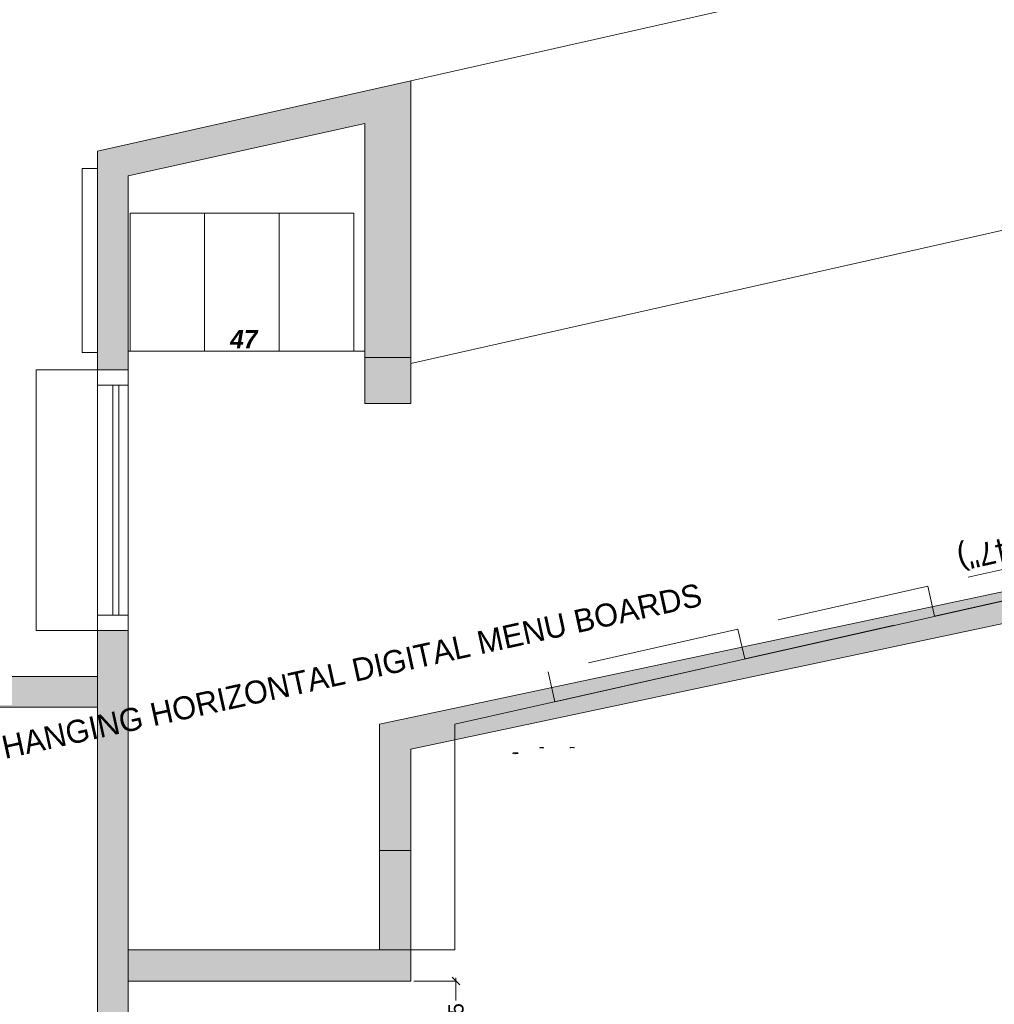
# Model space of a CAD drawing. Header units: metres. Extents: x 362935 to 596424, y 80601 to 172483.
# Tile 130 of 145: x 382344 to 385525, y 138751 to 141964. Entities that reach past the tile are written whole.
import ezdxf

# ---------------------------------------------------------------- set-up
doc = ezdxf.new("R2010")
doc.units = ezdxf.units.M
doc.linetypes.add('CJ ALFAFAR_EA_Xref Arquitectura V02$0$HIDDEN', pattern=[0.375, 0.25, -0.125])
doc.layers.get('0').update_dxf_attribs({"color": 8, "lineweight": 5})
doc.layers.get('Defpoints').update_dxf_attribs({"color": 8, "lineweight": 5})
for name, color, linetype, lineweight in [('A - TEXT', 8, 'Continuous', 5), ('DOOR', 8, 'Continuous', 5), ('EQP', 8, 'Continuous', 5), ('EQUIPMENT TEXT', 8, 'Continuous', 5), ('FALSE CEILING', 8, 'Continuous', 5), ('FURNITURE', 8, 'Continuous', 5), ('Kian Codes', 8, 'Continuous', 5), ('KITCHEN EQUIPMENT', 8, 'Continuous', 0), ('LV_EQUIPMENT', 8, 'Continuous', 5), ('PARTITIONS', 8, 'Continuous', 5), ('TEXT', 8, 'Continuous', 5), ('WALL 100', 8, 'Continuous', 5), ('WALL 200', 8, 'Continuous', 5), ('WALLS', 8, 'Continuous', 5)]:
    doc.layers.add(name, color=color, linetype=linetype, lineweight=lineweight)
doc.styles.add('style1', font='GOTHICBI.TTF')
doc.styles.add('TXT', font='stylu.ttf', dxfattribs={"height": 50})
doc.dimstyles.new('ARA-50', dxfattribs={"dimtxt": 50, "dimasz": 25, "dimexe": 0, "dimexo": 10, "dimgap": 0, "dimtad": 0, "dimdec": 0, "dimrnd": 5, "dimzin": 0, "dimdsep": 46, "dimtxsty": 'TXT', "dimblk": 'OBLIQUE', "dimcen": 0, "dimdle": 10, "dimclrd": 256, "dimclre": 256, "dimclrt": 256, "dimadec": 4, "dimazin": 0, "dimtfac": 1, "dimtdec": 0, "dimtofl": 0, "dimtmove": 1, "dimatfit": 3, "dimfxl": 0, "dimtolj": 1, "dimtzin": 0, "dimlwd": -1, "dimlwe": -1, "dimarcsym": 0})

# ---------------------------------------------------------------- blocks, each defined once
blk = doc.blocks.new('munuboard vertical')
at = {"linetype": 'CJ ALFAFAR_EA_Xref Arquitectura V02$0$HIDDEN', "lineweight": 0, "ltscale": 2}
for points in [[(0.635, 0), (0, 0), (0, -0.1), (0.635, -0.1)], [(1.27, 0), (0.635, 0), (0.635, -0.1), (1.27, -0.1)], [(1.905, 0), (1.27, 0), (1.27, -0.1), (1.905, -0.1)], [(2.54, 0), (1.905, 0), (1.905, -0.1), (2.54, -0.1)], [(3.175, 0), (2.54, 0), (2.54, -0.1), (3.175, -0.1)]]:
    blk.add_lwpolyline(points, close=True, dxfattribs=at)
at = {"layer": 'EQUIPMENT TEXT', "insert": (1.7897, -0.1244), "char_height": 0.075, "width": 1.158334, "attachment_point": 3, "rotation": 0.0009, "style": 'TXT'}
blk.add_mtext('MBD (5x47")', dxfattribs=at)
blk = doc.blocks.new('_Oblique')
at = {"color": 0, "linetype": 'ByBlock', "lineweight": -2}
blk.add_line((-0.5, -0.5), (0.5, 0.5), dxfattribs=at)
blk = doc.blocks.new('*D89')
at = {"transparency": 16777216}
for p, q in [((383630.6, 138827.2), (383768.2, 138827.2)), ((383768.2, 138837.2), (383768.2, 138763.3)), ((383768.2, 138560.7), (383768.2, 138634.7)), ((382879, 138570.7), (383768.2, 138570.7))]:
    blk.add_line(p, q, dxfattribs=at)
at = {"layer": 'Defpoints', "color": 0, "transparency": 16777216}
for p in [(383620.6, 138827.2), (382869, 138570.7), (383768.2, 138570.7)]:
    blk.add_point(p, dxfattribs=at)
at = {"linetype": 'ByBlock', "transparency": 16777216, "xscale": 25, "yscale": 25, "zscale": 25}
for p, rotation in [((383768.2, 138827.2), 90), ((383768.2, 138570.7), 270)]:
    blk.add_blockref('_Oblique', p, dxfattribs=dict(at, rotation=rotation))
at = {"transparency": 16777216, "insert": (383768.2, 138699), "char_height": 50, "attachment_point": 5, "rotation": 90, "style": 'TXT', "bg_fill": 3, "box_fill_scale": 1.1, "bg_fill_color": 256, "bg_fill_true_color": 13158600, "bg_fill_transparency": 0}
blk.add_mtext('\\A1;255', dxfattribs=at)

msp = doc.modelspace()

# ---------------------------------------------------------------- hatches: boundary and pattern name
at = {"layer": 'PARTITIONS', "ltscale": 200}
h = msp.add_hatch(color=256, dxfattribs=at)
h.dxf.hatch_style = 1
h.paths.add_polyline_path([(388076.8, 140529.5), (388085.1, 140635.5), (383519, 139665.4), (383519, 139252.9), (383620.6, 139252.9), (383620.6, 139584.1)])
at = {"layer": 'WALL 100', "true_color": 0x636466}
h = msp.add_hatch(color=251, dxfattribs=at)
h.dxf.hatch_style = 1
h.paths.add_polyline_path([(383542.5, 134921.2), (383542.5, 133721.9), (383442.5, 133721.9), (383442.5, 134921.2)])
h.paths.add_polyline_path([(383390.6, 133721.9), (382791.7, 133721.9), (382791.7, 133621.9), (383390.6, 133621.9)])
h.paths.add_polyline_path([(379020.6, 142812.4), (379171.9, 142837.8), (379170.6, 132692), (379020.6, 132692)])
h.paths.add_polyline_path([(382110.4, 139721.2), (382110.4, 139821.3), (382598.6, 139821.3), (382598.6, 139721.3)])
h.paths.add_polyline_path([(382698.6, 139971.3), (382698.6, 135784.5), (382598.6, 135784.5), (382598.6, 139971.3)])
h.paths.add_polyline_path([(379171.5, 139721.2), (379171.5, 139821.3), (381110.4, 139821.3), (381110.4, 139721.3)])
h.paths.add_polyline_path([(383470.6, 140862), (383470.6, 141625.2), (382698.6, 141455.1), (382698.6, 140821.3), (382598.6, 140821.3), (382598.6, 141535.1), (383620.6, 141764.8), (383620.6, 140862)])
h.paths.add_polyline_path([(388697.1, 145059.5), (388543.1, 145016.5), (387570.8, 132691.6), (387721.3, 132691.6)])
h = msp.add_hatch(color=251, dxfattribs=at)
h.dxf.hatch_style = 1
h.paths.add_polyline_path([(387246.9, 138612.4), (388037.9, 138612.8), (388029.9, 138510.8), (387246.9, 138510.8)])
h.paths.add_polyline_path([(382698.6, 138827.2), (383620.6, 138827.2), (383620.6, 139252.9), (383519, 139252.9), (383519, 138928.8), (382698.6, 138928.8)])
at = {"layer": 'WALL 200'}
h = msp.add_hatch(color=256, dxfattribs=at)
h.dxf.hatch_style = 1
h.paths.add_polyline_path([(383620.6, 140862), (383470.6, 140862), (383470.6, 140712), (383620.6, 140712)])

# ---------------------------------------------------------------- linework, layer by layer
at = {"layer": 'DOOR', "elevation": 0}
for points in [[(382698.6, 140821.3), (382598.6, 140821.3), (382598.6, 139971.3), (382698.6, 139971.3)], [(382598.6, 140771.3), (382698.6, 140771.3), (382698.6, 140821.3), (382598.6, 140821.3)], [(382667.7, 140021.3), (382648.6, 140021.3), (382648.6, 140771.3), (382667.7, 140771.3)], [(382598.6, 140021.3), (382698.6, 140021.3), (382698.6, 139971.3), (382598.6, 139971.3)]]:
    msp.add_lwpolyline(points, close=True, dxfattribs=at)
at = {"layer": 'EQP', "elevation": 0}
msp.add_lwpolyline([(382598.2, 141478.2), (382548.2, 141478.2), (382548.2, 140878.2), (382598.2, 140878.2)], close=True, dxfattribs=at)
at = {"layer": 'FALSE CEILING', "color": 18, "true_color": 0x000000}
msp.add_lwpolyline([(382598.6, 141535.1), (382598.6, 139821.3), (379171.5, 139821.3), (379171.9, 142837.8), (379319.3, 142861.8, 0.020729), (383300.3, 143574), (383470.6, 143611.9), (383470.6, 143571.5), (383620.6, 143571.5), (383620.6, 143646.5), (383739.1, 143673.5, 0.021462), (387773.6, 144792.8), (388428.2, 144982.7), (388085.1, 140635.5), (383764.1, 139665.4), (383764.1, 138928.8), (382698.6, 138928.8), (382698.6, 141455.1), (383470.6, 141625.2), (383470.6, 140712), (383620.6, 140712), (383620.6, 141764.8)], format="xyb", close=True, dxfattribs=at)
at = {"layer": 'FURNITURE'}
for points in [[(383620.6, 140842.3), (388182.5, 141869.1), (388256.6, 142808.3), (383620.6, 141764.8)], [(382698.6, 140821.3), (382398.6, 140821.3), (382398.6, 139971.3), (382698.6, 139971.3)]]:
    msp.add_lwpolyline(points, close=True, dxfattribs=at)
at = {"layer": 'Kian Codes'}
msp.add_lwpolyline([(383608.9, 141762.2), (383608.9, 141762.2)], dxfattribs=at)
at = {"layer": 'KITCHEN EQUIPMENT'}
for p, q in [((383953.2, 139570.2, 0), (383954.4, 139570.2, 0)), ((383954.5, 139570.3, 0), (383954.5, 139571.6, 0)), ((383954.5, 139571.6, 0), (383960.9, 139571.6, 0)), ((383960.4, 139569, 0), (383959.4, 139569, 0)), ((383960.4, 139569.1, 0), (383960.4, 139570.1, 0)), ((383960.4, 139570.1, 0), (383966.5, 139570.1, 0)), ((383960.9, 139571.6, 0), (383970.9, 139571.6, 0)), ((383960.9, 139571.6, 0), (383960.9, 139570.1, 0)), ((383970.9, 139570.1, 0), (383966.5, 139570.1, 0)), ((384041.8, 139589, 0), (384041.5, 139588.7, 0)), ((384041.5, 139588.7, 0), (384054.5, 139588.7, 0)), ((384041.8, 139589, 0), (384054.2, 139589, 0)), ((384141.4, 139589.5, 0), (384141.1, 139589.2, 0)), ((384141.1, 139589.2, 0), (384154.1, 139589.2, 0)), ((384141.1, 139589.2, 0), (384141.1, 139587.5, 0)), ((384141.4, 139589.5, 0), (384153.8, 139589.5, 0)), ((384153.8, 139589.5, 0), (384154.1, 139589.2, 0)), ((384154.1, 139589.2, 0), (384154.1, 139587.5, 0))]:
    msp.add_line(p, q, dxfattribs=at)
at = {"layer": 'KITCHEN EQUIPMENT', "elevation": 0}
for points in [[(382704.4, 140882.6), (382947.9, 140882.6), (382947.9, 141332.7), (382704.4, 141332.7)], [(382947.9, 140882.6), (383191.4, 140882.6), (383191.4, 141332.7), (382947.9, 141332.7)], [(383191.4, 140882.6), (383434.9, 140882.6), (383434.9, 141332.7), (383191.4, 141332.7)]]:
    msp.add_lwpolyline(points, close=True, dxfattribs=at)
msp.add_lwpolyline([(382698.6, 140882.6), (383470.6, 140882.6)], dxfattribs=at)
at = {"layer": 'KITCHEN EQUIPMENT'}
for points in [[(383953.2, 139570.2, 0), (383953.2, 139570.2, 0), (383953.2, 139570.1, 0), (383953.3, 139570.1, 0)], [(383959.4, 139569, 0), (383959.4, 139568.9, 0), (383959.4, 139568.9, 0), (383959.5, 139568.8, 0)], [(383960.4, 139570.1, 0), (383960.5, 139570.1, 0), (383960.6, 139570, 0), (383960.6, 139570, 0)]]:
    msp.add_open_spline(points, degree=3, dxfattribs=at)
for points, knots in [([(383953.3, 139570.1, 0), (383953.4, 139569.9, 0), (383953.9, 139569.7, 0), (383954.4, 139569.6, 0), (383954.7, 139569.5, 0), (383955.1, 139569.4, 0), (383955.4, 139569.3, 0)], [-0.8114063, -0.8114063, -0.8114063, -0.8114063, -0.2979009, -0.2979009, -0.2979009, 0, 0, 0, 0]), ([(383955.4, 139569.3, 0), (383955, 139569.6, 0), (383954.5, 139569.8, 0), (383954.4, 139570.1, 0), (383954.4, 139570.2, 0), (383954.4, 139570.2, 0), (383954.4, 139570.2, 0)], [0, 0, 0, 0, 0.859892, 0.859892, 0.859892, 1, 1, 1, 1]), ([(383954.5, 139571.6, 0), (383954.7, 139571.6, 0), (383954.9, 139571.1, 0), (383955.1, 139570.3, 0), (383955.2, 139570, 0), (383955.3, 139569.7, 0), (383955.4, 139569.3, 0)], [-1, -1, -1, -1, -0.297901, -0.297901, -0.297901, 0, 0, 0, 0]), ([(383955.4, 139569.3, 0), (383955.1, 139569.8, 0), (383954.9, 139570.2, 0), (383954.6, 139570.3, 0), (383954.6, 139570.3, 0), (383954.5, 139570.3, 0), (383954.5, 139570.3, 0)], [0, 0, 0, 0, 0.859892, 0.859892, 0.859892, 1, 1, 1, 1]), ([(383959.5, 139568.8, 0), (383959.7, 139568.6, 0), (383960, 139568.5, 0), (383960.5, 139568.3, 0), (383960.8, 139568.2, 0), (383961.1, 139568.2, 0), (383961.4, 139568.1, 0)], [-0.7742269, -0.7742269, -0.7742269, -0.7742269, -0.2769197, -0.2769197, -0.2769197, 0, 0, 0, 0]), ([(383961.4, 139568.1, 0), (383961.1, 139568.5, 0), (383960.8, 139569, 0), (383960.6, 139569.1, 0), (383960.5, 139569.1, 0), (383960.5, 139569.1, 0), (383960.4, 139569.1, 0)], [0, 0, 0, 0, 0.859892, 0.859892, 0.859892, 1, 1, 1, 1]), ([(383961.4, 139568.1, 0), (383960.9, 139568.3, 0), (383960.5, 139568.6, 0), (383960.4, 139568.9, 0), (383960.4, 139568.9, 0), (383960.4, 139569, 0), (383960.4, 139569, 0)], [0, 0, 0, 0, 0.859892, 0.859892, 0.859892, 1, 1, 1, 1]), ([(383960.6, 139570, 0), (383960.8, 139569.8, 0), (383960.9, 139569.4, 0), (383961.1, 139568.9, 0), (383961.2, 139568.7, 0), (383961.3, 139568.4, 0), (383961.4, 139568.1, 0)], [-0.7742269, -0.7742269, -0.7742269, -0.7742269, -0.2769197, -0.2769197, -0.2769197, 0, 0, 0, 0])]:
    msp.add_open_spline(points, degree=3, knots=knots, dxfattribs=at)
at = {"layer": 'PARTITIONS', "ltscale": 200, "elevation": 0}
msp.add_lwpolyline([(388076.8, 140529.5), (388085.1, 140635.5), (383519, 139665.4), (383519, 139252.9), (383620.6, 139252.9), (383620.6, 139584.1)], close=True, dxfattribs=at)
at = {"layer": 'WALL 200'}
msp.add_lwpolyline([(383470.6, 140712), (383470.6, 140862), (383620.6, 140862), (383620.6, 140712)], close=True, dxfattribs=at)
at = {"layer": 'WALLS'}
for points in [[(383470.6, 140862), (383470.6, 141625.2), (382698.6, 141455.1), (382698.6, 140821.3), (382598.6, 140821.3), (382598.6, 141535.1), (383620.6, 141764.8), (383620.6, 140862)], [(382110.4, 139721.2), (382110.4, 139821.3), (382598.6, 139821.3), (382598.6, 139721.3)]]:
    msp.add_lwpolyline(points, close=True, dxfattribs=at)
at = {"layer": 'WALLS', "elevation": 0}
for points in [[(382698.6, 139971.3), (382698.6, 135784.5), (382598.6, 135784.5), (382598.6, 139971.3)], [(382698.6, 138827.2), (383620.6, 138827.2), (383620.6, 139252.9), (383519, 139252.9), (383519, 138928.8), (382698.6, 138928.8)]]:
    msp.add_lwpolyline(points, close=True, dxfattribs=at)

# ---------------------------------------------------------------- block references
at = {"layer": 'LV_EQUIPMENT', "xscale": 1000.000000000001, "yscale": 1000.000000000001, "zscale": 1000.000000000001, "rotation": 192.6852288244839}
msp.add_blockref('munuboard vertical', (387188.5, 140436, 0), dxfattribs=at)

# ---------------------------------------------------------------- texts
at = {"layer": 'A - TEXT', "insert": (383075.8, 140951.3), "char_height": 60, "width": 990.812, "attachment_point": 2, "style": 'style1'}
msp.add_mtext('47', dxfattribs=at)
at = {"layer": 'TEXT', "insert": (384576.5, 140052.1, 0), "char_height": 75, "attachment_point": 9, "rotation": 12.3976, "line_spacing_factor": 1.1, "style": 'TXT'}
msp.add_mtext('HANGING HORIZONTAL DIGITAL MENU BOARDS', dxfattribs=at)

# ---------------------------------------------------------------- next in the draw order: dimensions: what is measured, and where the dimension line sits
dim = msp.add_linear_dim(base=(383768.2178, 138570.7424), p1=(383620.6308, 138827.1975, 0), p2=(382869.0168, 138570.7424, 0), angle=90, dimstyle='ARA-50')
dim.commit()
dim.dimension.update_dxf_attribs({"geometry": '*D89', "text_midpoint": (383768.2178, 138698.97)})

doc.saveas('drawing.dxf')
